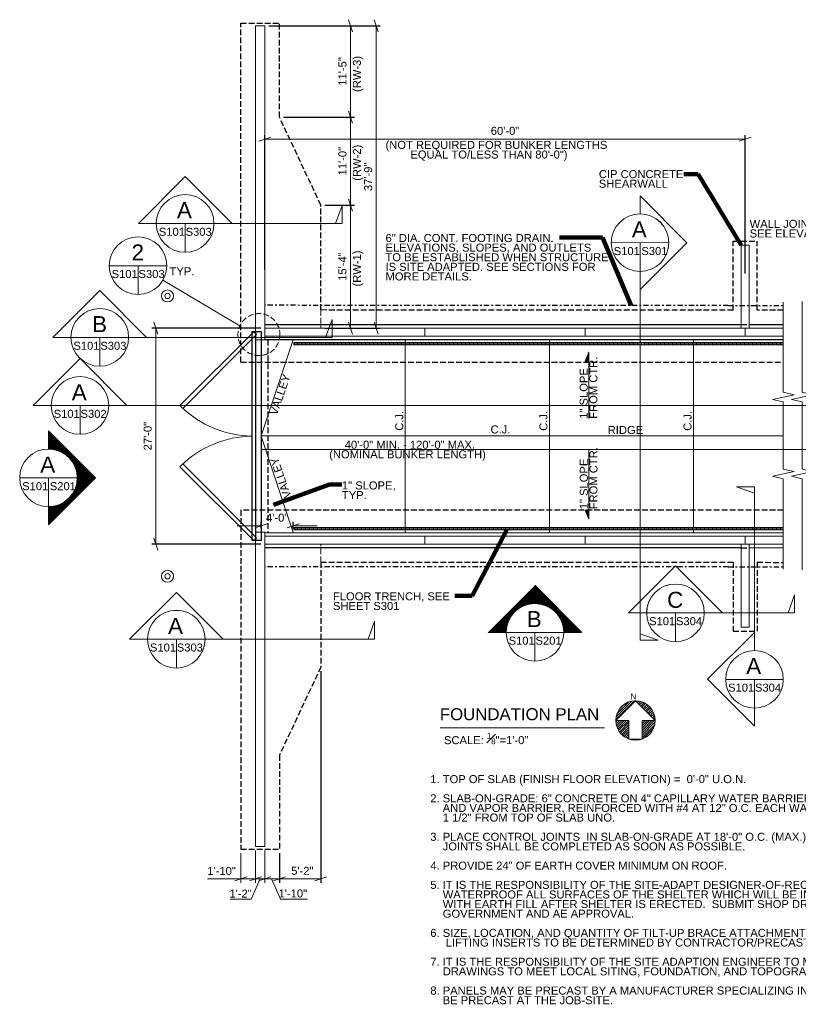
# Model space of a CAD drawing. Header units: inches. Extents: x -763 to 1097, y -304 to 1171.
# Tile 1 of 2: x -763 to 404, y -304 to 1171. Entities that reach past the tile are written whole.
import ezdxf
from ezdxf.enums import TextEntityAlignment as Align

# ---------------------------------------------------------------- set-up
doc = ezdxf.new("R2010")
doc.units = ezdxf.units.IN
doc.header["$LTSCALE"] = 20
doc.header["$MEASUREMENT"] = 0
doc.linetypes.add('DGN Style 3', pattern=[0.597286, 0.426633, -0.170653])
doc.linetypes.add('DGN Style 7', pattern=[0.853266, 0.38397, -0.170653, 0.12799, -0.170653])
for name, color, linetype, lineweight in [('G-ANNO-DIM', 1, 'Continuous', 0), ('G-ANNO-PATT', 9, 'Continuous', 0), ('G-ANNO-TEXT', 7, 'Continuous', 15), ('S-FNDN-FTNG', 48, 'Continuous', 30), ('S-FNDN-PEDS', 48, 'Continuous', 30), ('S-JNTS-CTLJ', 4, 'Continuous', 30), ('S-SLAB-EDGE', 48, 'Continuous', 30), ('S-WALL-LOAD', 3, 'Continuous', 13)]:
    doc.layers.add(name, color=color, linetype=linetype, lineweight=lineweight)
doc.styles.add("1 16 1'-0", font='arial.ttf', dxfattribs={"height": 24})
doc.styles.add("1 8 1'-0", font='arial.ttf', dxfattribs={"height": 12})
doc.styles.add('Style-WORKING', font='WORKING.shx')
doc.dimstyles.new("1 8 1'-0", dxfattribs={"dimtxt": 12, "dimasz": 18, "dimexe": 6, "dimexo": 6, "dimgap": 6, "dimtad": 1, "dimdec": 0, "dimzin": 11, "dimdsep": 46, "dimlunit": 3, "dimtxsty": "1 8 1'-0", "dimblk": '_Oblique_0.3', "dimcen": 0.09, "dimclrd": 256, "dimadec": 4, "dimazin": 3, "dimtfac": 1, "dimtdec": 0, "dimtofl": 0, "dimtmove": 0, "dimatfit": 3, "dimfxl": 1, "dimfrac": 2, "dimtolj": 1, "dimtzin": 11, "dimlwd": -1, "dimarcsym": 0})

# ---------------------------------------------------------------- blocks, each defined once
blk = doc.blocks.new('*U1')
at = {"color": 0, "linetype": 'ByBlock', "lineweight": -2}
for p, q in [((141.8326, 118.1174), (141.9729, 118.2577)), ((141.8349, 118.1371), (141.9532, 118.2554)), ((141.8414, 118.161), (141.9293, 118.2489)), ((141.8623, 118.1993), (141.891, 118.228)), ((141.9853, 118.2527), (141.9901, 118.2575)), ((141.994, 118.244), (142.0057, 118.2556)), ((142.0027, 118.2353), (142.0198, 118.2524)), ((142.0114, 118.2266), (142.0329, 118.2481)), ((142.0201, 118.2179), (142.045, 118.2428)), ((142.0288, 118.2092), (142.0563, 118.2367)), ((142.0375, 118.2005), (142.0668, 118.2297)), ((142.0462, 118.1918), (142.0765, 118.2221)), ((142.0549, 118.1831), (142.0854, 118.2136)), ((142.0636, 118.1744), (142.0937, 118.2045)), ((142.0723, 118.1657), (142.1012, 118.1946)), ((142.081, 118.157), (142.108, 118.184)), ((142.0897, 118.1483), (142.1139, 118.1725)), ((142.0984, 118.1396), (142.119, 118.1602)), ((142.1071, 118.1309), (142.1231, 118.1469)), ((141.8328, 118.1002), (141.8429, 118.1102)), ((141.8347, 118.0846), (141.8603, 118.1102)), ((141.8379, 118.0705), (141.8777, 118.1102)), ((141.8422, 118.0574), (141.8951, 118.1102)), ((141.8475, 118.0453), (141.9125, 118.1102)), ((141.8536, 118.034), (141.9299, 118.1102)), ((141.8606, 118.0235), (141.9309, 118.0938)), ((141.8682, 118.0138), (141.9309, 118.0764)), ((142.0293, 118.1053), (142.0342, 118.1102)), ((142.0293, 118.0879), (142.0516, 118.1102)), ((142.0293, 118.0705), (142.069, 118.1102)), ((142.0293, 118.0531), (142.0864, 118.1102)), ((142.0293, 118.0357), (142.1038, 118.1102)), ((142.0293, 118.0183), (142.1212, 118.1102)), ((142.0293, 118.0009), (142.1273, 118.0989)), ((142.0293, 117.9835), (142.1242, 118.0784)), ((142.1158, 118.1222), (142.126, 118.1324)), ((142.1245, 118.1135), (142.1276, 118.1166)), ((141.8767, 118.0049), (141.9309, 118.059)), ((141.8858, 117.9966), (141.9309, 118.0416)), ((141.8957, 117.9891), (141.9309, 118.0242)), ((141.9063, 117.9823), (141.9309, 118.0068)), ((142.0374, 117.9742), (142.1161, 118.0529)), ((141.9178, 117.9764), (141.9309, 117.9894)), ((141.9301, 117.9713), (141.9309, 117.972)), ((141.9434, 117.9672), (141.9473, 117.971)), ((141.9579, 117.9643), (141.9647, 117.971)), ((141.9737, 117.9627), (141.982, 117.971)), ((141.9914, 117.963), (141.9994, 117.971)), ((142.0119, 117.9661), (142.0168, 117.971))]:
    blk.add_line(p, q, dxfattribs=at)
blk = doc.blocks.new('_Oblique_0.3')
at = {"color": 0, "linetype": 'ByBlock', "lineweight": -2}
for p, q in [((0, 0), (-1, 0)), ((0.5, 0.167), (-0.5, -0.167))]:
    blk.add_line(p, q, dxfattribs=at)
blk = doc.blocks.new('*D3')
at = {"layer": 'Defpoints', "color": 0, "lineweight": 0, "transparency": 16777216}
for p in [(-395.6, 709.1), (-559, 385.1), (-395.6, 385.1)]:
    blk.add_point(p, dxfattribs=at)
at = {"layer": 'G-ANNO-DIM', "color": 0, "lineweight": -2, "transparency": 16777216}
for p, q in [((-401.6, 709.1), (-565, 709.1)), ((-401.6, 385.1), (-565, 385.1))]:
    blk.add_line(p, q, dxfattribs=at)
at = {"layer": 'G-ANNO-DIM', "transparency": 16777216}
blk.add_line((-559, 691.1), (-559, 403.1), dxfattribs=at)
at = {"layer": 'G-ANNO-DIM', "transparency": 16777216, "xscale": 18, "yscale": 18, "zscale": 18}
for p, rotation in [((-559, 709.1), 90), ((-559, 385.1), 270)]:
    blk.add_blockref('_Oblique_0.3', p, dxfattribs=dict(at, rotation=rotation))
at = {"layer": 'G-ANNO-DIM', "color": 0, "transparency": 16777216, "insert": (-571.1, 547.1), "char_height": 12, "attachment_point": 5, "rotation": 90, "style": "1 8 1'-0"}
blk.add_mtext('\\A1;27\'-0"', dxfattribs=at)
blk = doc.blocks.new('*D4')
at = {"layer": 'Defpoints', "color": 0, "lineweight": 0, "transparency": 16777216}
for p in [(324.4, 992.3), (-395.6, 790.7), (324.4, 784.7)]:
    blk.add_point(p, dxfattribs=at)
at = {"layer": 'G-ANNO-DIM', "color": 0, "lineweight": -2, "transparency": 16777216}
for p, q in [((-395.6, 796.7), (-395.6, 998.3)), ((324.4, 790.7), (324.4, 998.3))]:
    blk.add_line(p, q, dxfattribs=at)
at = {"layer": 'G-ANNO-DIM', "transparency": 16777216}
blk.add_line((-377.6, 992.3), (306.4, 992.3), dxfattribs=at)
at = {"layer": 'G-ANNO-DIM', "transparency": 16777216, "xscale": 18, "yscale": 18, "zscale": 18, "rotation": 180}
blk.add_blockref('_Oblique_0.3', (-395.6, 992.3), dxfattribs=at)
at = {"layer": 'G-ANNO-DIM', "transparency": 16777216, "xscale": 18, "yscale": 18, "zscale": 18}
blk.add_blockref('_Oblique_0.3', (324.4, 992.3), dxfattribs=at)
at = {"layer": 'G-ANNO-DIM', "color": 0, "transparency": 16777216, "insert": (-35.6, 1004.5), "char_height": 12, "attachment_point": 5, "style": "1 8 1'-0"}
blk.add_mtext('\\A1;60\'-0"', dxfattribs=at)
blk = doc.blocks.new('*D8')
at = {"layer": 'Defpoints', "color": 0, "lineweight": 0, "transparency": 16777216}
for p in [(-311.6, 893.1), (-267.1, 893.1), (-311.6, 709.1)]:
    blk.add_point(p, dxfattribs=at)
at = {"layer": 'G-ANNO-DIM', "color": 0, "lineweight": -2, "transparency": 16777216}
for p, q in [((-305.6, 893.1), (-261.1, 893.1)), ((-305.6, 709.1), (-261.1, 709.1))]:
    blk.add_line(p, q, dxfattribs=at)
at = {"layer": 'G-ANNO-DIM', "transparency": 16777216}
blk.add_line((-267.1, 727.1), (-267.1, 875.1), dxfattribs=at)
at = {"layer": 'G-ANNO-DIM', "transparency": 16777216, "xscale": 18, "yscale": 18, "zscale": 18}
for p, rotation in [((-267.1, 893.1), 90), ((-267.1, 709.1), 270)]:
    blk.add_blockref('_Oblique_0.3', p, dxfattribs=dict(at, rotation=rotation))
at = {"layer": 'G-ANNO-DIM', "color": 0, "transparency": 16777216, "insert": (-279.2, 801.1), "char_height": 12, "attachment_point": 5, "rotation": 90, "style": "1 8 1'-0"}
blk.add_mtext('\\A1;15\'-4"', dxfattribs=at)
blk = doc.blocks.new('*D6')
at = {"layer": 'Defpoints', "color": 0, "lineweight": 0, "transparency": 16777216}
for p in [(-373.6, 1025.1), (-267.1, 1025.1), (-311.6, 893.1)]:
    blk.add_point(p, dxfattribs=at)
at = {"layer": 'G-ANNO-DIM', "color": 0, "lineweight": -2, "transparency": 16777216}
for p, q in [((-367.6, 1025.1), (-261.1, 1025.1)), ((-305.6, 893.1), (-261.1, 893.1))]:
    blk.add_line(p, q, dxfattribs=at)
at = {"layer": 'G-ANNO-DIM', "transparency": 16777216}
blk.add_line((-267.1, 911.1), (-267.1, 1007.1), dxfattribs=at)
at = {"layer": 'G-ANNO-DIM', "transparency": 16777216, "xscale": 18, "yscale": 18, "zscale": 18}
for p, rotation in [((-267.1, 1025.1), 90), ((-267.1, 893.1), 270)]:
    blk.add_blockref('_Oblique_0.3', p, dxfattribs=dict(at, rotation=rotation))
at = {"layer": 'G-ANNO-DIM', "color": 0, "transparency": 16777216, "insert": (-279.2, 959.1), "char_height": 12, "attachment_point": 5, "rotation": 90, "style": "1 8 1'-0"}
blk.add_mtext('\\A1;11\'-0"', dxfattribs=at)
blk = doc.blocks.new('*D7')
at = {"layer": 'Defpoints', "color": 0, "lineweight": 0, "transparency": 16777216}
for p in [(-395.6, 1162.1), (-267.1, 1162.1), (-373.6, 1025.1)]:
    blk.add_point(p, dxfattribs=at)
at = {"layer": 'G-ANNO-DIM', "color": 0, "lineweight": -2, "transparency": 16777216}
for p, q in [((-389.6, 1162.1), (-261.1, 1162.1)), ((-367.6, 1025.1), (-261.1, 1025.1))]:
    blk.add_line(p, q, dxfattribs=at)
at = {"layer": 'G-ANNO-DIM', "transparency": 16777216}
blk.add_line((-267.1, 1043.1), (-267.1, 1144.1), dxfattribs=at)
at = {"layer": 'G-ANNO-DIM', "transparency": 16777216, "xscale": 18, "yscale": 18, "zscale": 18}
for p, rotation in [((-267.1, 1162.1), 90), ((-267.1, 1025.1), 270)]:
    blk.add_blockref('_Oblique_0.3', p, dxfattribs=dict(at, rotation=rotation))
at = {"layer": 'G-ANNO-DIM', "color": 0, "transparency": 16777216, "insert": (-279.2, 1093.6), "char_height": 12, "attachment_point": 5, "rotation": 90, "style": "1 8 1'-0"}
blk.add_mtext('\\A1;11\'-5"', dxfattribs=at)
blk = doc.blocks.new('*D9')
at = {"layer": 'Defpoints', "color": 0, "lineweight": 0, "transparency": 16777216}
for p in [(-395.6, 1162.1), (-228.6, 1162.1), (-267.1, 709.1)]:
    blk.add_point(p, dxfattribs=at)
at = {"layer": 'G-ANNO-DIM', "color": 0, "lineweight": -2, "transparency": 16777216}
for p, q in [((-389.6, 1162.1), (-222.6, 1162.1)), ((-261.1, 709.1), (-222.6, 709.1))]:
    blk.add_line(p, q, dxfattribs=at)
at = {"layer": 'G-ANNO-DIM', "transparency": 16777216}
blk.add_line((-228.6, 727.1), (-228.6, 1144.1), dxfattribs=at)
at = {"layer": 'G-ANNO-DIM', "transparency": 16777216, "xscale": 18, "yscale": 18, "zscale": 18}
for p, rotation in [((-228.6, 1162.1), 90), ((-228.6, 709.1), 270)]:
    blk.add_blockref('_Oblique_0.3', p, dxfattribs=dict(at, rotation=rotation))
at = {"layer": 'G-ANNO-DIM', "color": 0, "transparency": 16777216, "insert": (-240.7, 935.6), "char_height": 12, "attachment_point": 5, "rotation": 90, "style": "1 8 1'-0"}
blk.add_mtext('\\A1;37\'-9"', dxfattribs=at)
blk = doc.blocks.new('*D10')
at = {"layer": 'Defpoints', "color": 0, "lineweight": 0, "transparency": 16777216}
for p in [(-311.6, 201.1), (-373.6, -71.9), (-311.6, -116.5)]:
    blk.add_point(p, dxfattribs=at)
at = {"layer": 'G-ANNO-DIM', "color": 0, "lineweight": -2, "transparency": 16777216}
for p, q in [((-311.6, 195.1), (-311.6, -122.5)), ((-373.6, -77.9), (-373.6, -122.5))]:
    blk.add_line(p, q, dxfattribs=at)
at = {"layer": 'G-ANNO-DIM', "transparency": 16777216}
blk.add_line((-355.6, -116.5), (-329.6, -116.5), dxfattribs=at)
at = {"layer": 'G-ANNO-DIM', "transparency": 16777216, "xscale": 18, "yscale": 18, "zscale": 18, "rotation": 180}
blk.add_blockref('_Oblique_0.3', (-373.6, -116.5), dxfattribs=at)
at = {"layer": 'G-ANNO-DIM', "transparency": 16777216, "xscale": 18, "yscale": 18, "zscale": 18}
blk.add_blockref('_Oblique_0.3', (-311.6, -116.5), dxfattribs=at)
at = {"layer": 'G-ANNO-DIM', "color": 0, "transparency": 16777216, "insert": (-339.4, -104.4), "char_height": 12, "attachment_point": 5, "style": "1 8 1'-0"}
blk.add_mtext('\\A1;5\'-2"', dxfattribs=at)
blk = doc.blocks.new('*D11')
at = {"layer": 'Defpoints', "color": 0, "lineweight": 0, "transparency": 16777216}
for p in [(-401.1, 412.7), (-401.1, 403.1), (-353.1, 402.6)]:
    blk.add_point(p, dxfattribs=at)
at = {"layer": 'G-ANNO-DIM', "color": 0, "lineweight": -2, "transparency": 16777216}
for p, q in [((-401.1, 409.1), (-401.1, 418.7)), ((-353.1, 408.6), (-353.1, 418.7))]:
    blk.add_line(p, q, dxfattribs=at)
at = {"layer": 'G-ANNO-DIM', "transparency": 16777216}
for p, q in [((-419.1, 412.7), (-437.1, 412.7)), ((-335.1, 412.7), (-317.1, 412.7))]:
    blk.add_line(p, q, dxfattribs=at)
at = {"layer": 'G-ANNO-DIM', "transparency": 16777216, "xscale": 18, "yscale": 18, "zscale": 18}
blk.add_blockref('_Oblique_0.3', (-401.1, 412.7), dxfattribs=at)
at = {"layer": 'G-ANNO-DIM', "transparency": 16777216, "xscale": 18, "yscale": 18, "zscale": 18, "rotation": 180}
blk.add_blockref('_Oblique_0.3', (-353.1, 412.7), dxfattribs=at)
at = {"layer": 'G-ANNO-DIM', "color": 0, "transparency": 16777216, "insert": (-377.1, 424.8), "char_height": 12, "attachment_point": 5, "style": "1 8 1'-0"}
blk.add_mtext('\\A1;4\'-0"', dxfattribs=at)

msp = doc.modelspace()

# ---------------------------------------------------------------- hatches: boundary and pattern name
at = {"layer": 'G-ANNO-PATT'}
h = msp.add_hatch(dxfattribs=at)
h.set_pattern_fill('HATCH', color=256, style=0, pattern_type=2)
h.set_pattern_definition([(90, (361.1844, 685.3806), (-2, 1e-16), [])])
h.paths.add_polyline_path([(-352.1, 684.1), (381.5, 684.1), (381.5, 687.6), (-352.1, 687.6)])
h = msp.add_hatch(dxfattribs=at)
h.set_pattern_fill('HATCH', color=256, style=0, pattern_type=2)
h.set_pattern_definition([(90, (361.1844, 407.8806), (-2, 1e-16), [])])
h.paths.add_polyline_path([(-352.1, 406.6), (381.5, 406.6), (381.5, 410.1), (-352.1, 410.1)])
at = {"layer": 'G-ANNO-TEXT'}
h = msp.add_hatch(dxfattribs=at)
h.set_pattern_fill('HATCH', color=256, style=0, pattern_type=2)
h.set_pattern_definition([(135, (89.17376, 666.57432), (-0.04175826, -0.04175826), [])])
h.paths.add_polyline_path([(89.9, 673.1), (84.7, 659.6), (89.9, 659.6)])
h = msp.add_hatch(dxfattribs=at)
h.set_pattern_fill('HATCH', color=256, style=0, pattern_type=2)
h.set_pattern_definition([(315, (-657.88822, 389.15454), (0.05567773, 0.05567773), [])])
h.paths.add_polyline_path([(-719.8, 527.8, -1), (-719.8, 441.3), (-719.8, 414.4), (-649.5, 484.6), (-719.8, 554.8)])
at = {"layer": 'G-ANNO-TEXT', "extrusion": (0, 0, -1)}
h = msp.add_hatch(dxfattribs=at)
h.set_pattern_fill('HATCH', color=256, style=0, pattern_type=2)
h.set_pattern_definition([(315, (-89.17376, 415.834775), (0.04175826, 0.04175826), [])])
h.paths.add_polyline_path([(-89.9, 422.8), (-84.7, 436.3), (-89.9, 436.3)])
h = msp.add_hatch(dxfattribs=at)
h.set_pattern_fill('HATCH', color=256, style=0, pattern_type=2)
h.set_pattern_definition([(45, (86.10554, 314.91229), (-0.05567773, 0.05567773), [])])
h.paths.add_polyline_path([(-52.5, 253, -1), (33.9, 253), (60.8, 253), (-9.4, 323.3), (-79.6, 253)])

# ---------------------------------------------------------------- linework, layer by layer
at = {"layer": 'G-ANNO-DIM'}
for p, q in [((-401.1, 544.1), (-401.1, 524.1)), ((-401.1, 527.1), (709.7, 527.1)), ((-401.1, 424.3), (-401.1, 410.9)), ((-132.8, 110.1), (113.3, 110.1)), ((-431.6, -77.9), (-431.6, -122.5)), ((-409.6, -73.9), (-409.6, -122.5)), ((-395.6, -73.9), (-395.6, -122.5)), ((-373.6, -77.9), (-373.6, -122.5)), ((-481.4, -116.5), (-431.6, -116.5)), ((-440.6, -119.5), (-422.6, -113.5)), ((-431.6, -116.5), (-409.6, -116.5)), ((-400.6, -113.5), (-418.6, -119.5)), ((-418.6, -119.5), (-400.6, -113.5)), ((-417.2, -116.5), (-409.6, -116.5)), ((-409.6, -116.5), (-395.6, -116.5)), ((-386.6, -113.5), (-404.6, -119.5)), ((-404.6, -119.5), (-386.6, -113.5)), ((-373.6, -116.5), (-395.6, -116.5)), ((-364.6, -113.5), (-382.6, -119.5)), ((-324, -116.5), (-373.6, -116.5))]:
    msp.add_line(p, q, dxfattribs=at)
at = {"layer": 'G-ANNO-DIM', "flags": 128}
for points in [[(-402.6, -116.5), (-415.9, -146.9), (-447.3, -146.9)], [(-385.5, -116.5), (-372.2, -146.9), (-331.5, -146.9)]]:
    msp.add_lwpolyline(points, dxfattribs=at)
at = {"layer": 'G-ANNO-DIM'}
msp.add_solid([(-392.1, 525.6), (-401.1, 527.1), (-392.1, 528.6)], dxfattribs=at)
at = {"layer": 'G-ANNO-PATT'}
for points in [[(-352.1, 687.6), (381.5, 687.6), (381.5, 684.1), (-352.1, 684.1)], [(-352.1, 684.1), (381.5, 684.1), (381.5, 687.6), (-352.1, 687.6)], [(-352.1, 406.6), (381.5, 406.6), (381.5, 410.1), (-352.1, 410.1)]]:
    msp.add_3dface(points, dxfattribs=at)
at = {"layer": 'G-ANNO-TEXT', "color": 7, "linetype": 'Continuous', "lineweight": 0}
for p, q in [((-289.5, 865.8, 7), (-279.9, 892.9, 7)), ((-279.9, 892.9, 7), (-279.9, 865.8, 7)), ((-471.8, 865.8, 7), (-279.9, 865.8, 7)), ((-279.9, 865.8, 7), (-289.5, 865.8, 7)), ((166.9, 793.7, 7), (166.8, 241.4, 7)), ((-304.5, 695, 7), (-294.9, 722.1, 7)), ((-294.9, 722.1, 7), (-294.9, 695, 7)), ((-642.9, 695), (-294.9, 695)), ((-294.9, 695, 7), (-304.5, 695, 7)), ((-629.3, 593, 7), (906.5, 593, 7)), ((338.3, 461.6, 7), (311.2, 471.1, 7)), ((311.2, 471.1, 7), (338.3, 471.1, 7)), ((338.3, 225.8, 7), (338.3, 471.1, 7)), ((338.3, 471.1, 7), (338.3, 461.6, 7)), ((388.9, 282.2, -7), (398.4, 309.3, -7)), ((398.4, 309.3, -7), (398.4, 282.2, -7)), ((263.1, 282.2, -7), (398.4, 282.2, -7)), ((398.4, 282.2, -7), (388.9, 282.2, -7)), ((-240.7, 242.8, 7), (-231.1, 269.9, 7)), ((-231.1, 269.9, 7), (-231.1, 242.8, 7)), ((166.8, 250.9, 7), (193.9, 241.4, 7)), ((-485, 242.8, 7), (-231.1, 242.8, 7)), ((-231.1, 242.8, 7), (-240.7, 242.8, 7)), ((193.9, 241.4, 7), (166.8, 241.4, 7)), ((159.9, 150.5, 0), (130.4, 121, 0)), ((189.4, 121, 0), (159.9, 150.5, 0)), ((130.4, 121, 0), (150, 121, 0)), ((150, 121, 0), (150, 93.2, 0)), ((169.7, 121, 0), (169.7, 93.2, 0)), ((169.7, 121, 0), (189.4, 121, 0)), ((150, 93.2, 0), (169.7, 93.2, 0))]:
    msp.add_line(p, q, dxfattribs=at)
at = {"layer": 'G-ANNO-TEXT'}
for p, q in [((-558.2, 865.8, 7), (-471.8, 865.8, 7)), ((-515, 865.8, 7), (-515, 822.5, 7)), ((166.9, 793.7, 7), (166.8, 836.9, 7)), ((-628.9, 802.5), (-542.4, 802.5)), ((-585.6, 802.5), (-585.6, 759.3)), ((-433, 712.5), (-548.3, 780.7)), ((-155.6, 697.1), (-155.6, 709.1)), ((84.4, 697.1), (84.4, 709.1)), ((324.4, 697.1), (324.4, 709.1)), ((-686.2, 695, 7), (-599.7, 695, 7)), ((-642.9, 695, 7), (-642.9, 651.7, 7)), ((-352.1, 687.6), (-352.1, 684.1)), ((381.5, 687.6), (-352.1, 687.6)), ((381.5, 684.1), (-352.1, 684.1)), ((-185.1, 691.6), (-185.1, 687.6)), ((-185.1, 684.1), (-185.1, 410.1)), ((30.9, 691.6), (30.9, 687.6)), ((30.9, 684.1), (30.9, 410.1)), ((246.9, 691.6), (246.9, 687.6)), ((246.9, 684.1), (246.9, 410.1)), ((89.9, 673.1), (89.9, 573.4)), ((-715.8, 593, 7), (-629.3, 593, 7)), ((-672.6, 593, 7), (-672.6, 549.7, 7)), ((-719.8, 527.8, 7), (-719.8, 554.8, 7)), ((-719.8, 554.8, 7), (-649.5, 484.6, 7)), ((381.5, 547.3), (-401, 547.3)), ((89.9, 422.8), (89.9, 527.3)), ((-763, 484.6, 7), (-676.5, 484.6, 7)), ((-719.8, 441.3, 7), (-719.8, 484.6, 7)), ((-719.8, 414.4, 7), (-649.5, 484.6, 7)), ((-719.8, 441.5, 7), (-719.8, 414.4, 7)), ((-352.1, 406.6), (-352.1, 410.1)), ((381.5, 410.1), (-352.1, 410.1)), ((381.5, 406.6), (-352.1, 406.6)), ((-185.1, 406.6), (-185.1, 402.6)), ((30.9, 406.6), (30.9, 402.6)), ((246.9, 406.6), (246.9, 402.6)), ((-155.6, 385.1), (-155.6, 397.1)), ((84.4, 385.1), (84.4, 397.1)), ((324.4, 385.1), (324.4, 397.1)), ((9.3, 296.3, 7), (9.3, 323.3, 7)), ((176.6, 282.2, -7), (263.1, 282.2, -7)), ((219.9, 282.2, -7), (219.9, 239, -7)), ((-33.9, 253, 7), (52.5, 253, 7)), ((9.3, 209.8, 7), (9.3, 253, 7)), ((-571.5, 242.8, 7), (-485, 242.8, 7)), ((-528.2, 242.8, 7), (-528.2, 199.5, 7)), ((295, 182.6, 7), (381.5, 182.6, 7)), ((338.3, 139.4, 7), (338.3, 182.6, 7))]:
    msp.add_line(p, q, dxfattribs=at)
at = {"layer": 'G-ANNO-TEXT', "linetype": 'Continuous'}
msp.add_line((123.2, 837.1, 7), (210, 837, 7), dxfattribs=at)
at = {"layer": 'G-ANNO-TEXT', "linetype": 'DGN Style 3'}
for p, q in [((-311.6, 736.1), (-311.6, 709.1)), ((-311.6, 358.1), (-311.6, 385.1))]:
    msp.add_line(p, q, dxfattribs=at)
at = {"layer": 'G-ANNO-TEXT', "flags": 128}
for points, elevation in [([(-471.8, 865.8), (-444.7, 865.8), (-514.9, 936), (-585.1, 865.8), (-558.2, 865.8, -1), (-471.8, 865.8)], 7), ([(166.8, 793.8), (166.8, 766.8), (237, 836.9), (166.8, 907.1), (166.8, 880.2, -1), (166.8, 793.8)], 7), ([(-599.7, 695), (-572.7, 695), (-642.9, 765.2), (-713.1, 695), (-686.2, 695, -1), (-599.7, 695)], 7), ([(-629.3, 593), (-602.3, 593), (-672.5, 663.2), (-742.7, 593), (-715.8, 593, -1), (-629.3, 593)], 7), ([(263.1, 282.2), (290.1, 282.2), (219.9, 352.5), (149.7, 282.2), (176.6, 282.2, -1), (263.1, 282.2)], -7), ([(-485, 242.8), (-458, 242.8), (-528.2, 313), (-598.4, 242.8), (-571.5, 242.8, -1), (-485, 242.8)], 7), ([(338.3, 225.8), (338.3, 252.9), (268, 182.7), (338.3, 112.5), (338.3, 139.4, -1), (338.3, 225.8)], 7)]:
    msp.add_lwpolyline(points, format="xyb", dxfattribs=dict(at, elevation=elevation))
for points in [[(381.5, 747.9), (381.5, 633.3), (381.5, 612.8), (397.5, 609.2), (365.5, 601.9), (381.5, 598.3), (381.5, 525.5)], [(409.5, 748.9), (409.5, 633.3), (409.5, 612.8), (425.5, 609.2), (393.5, 601.9), (409.5, 598.3), (409.5, 525.5)], [(-412.3, 703.6), (-523, 593), (-518.7, 588.7), (-408.1, 699.4), (-412.3, 703.6)], [(89.9, 659.6), (84.7, 659.6), (89.9, 673.1)], [(381.5, 525.5), (381.5, 518.3), (381.5, 497.8), (397.5, 494.2), (365.5, 486.9), (381.5, 483.3), (381.5, 347.6)], [(409.5, 525.5), (409.5, 518.3), (409.5, 497.8), (425.5, 494.2), (393.5, 486.9), (409.5, 483.3), (409.5, 346.6)], [(-412.3, 390.6), (-523, 501.3), (-518.7, 505.5), (-408.1, 394.9), (-412.3, 390.6)], [(89.9, 436.3), (84.7, 436.3), (89.9, 422.8)]]:
    msp.add_lwpolyline(points, dxfattribs=at)
msp.add_lwpolyline([(-353.1, 691.6), (-401, 547.3, 0.159188), (-401, 547), (-353.1, 402.6)], format="xyb", dxfattribs=at)
at = {"layer": 'G-ANNO-TEXT', "extrusion": (0, 0, -1)}
for centre, radius in [((515, 865.8, -7), 43.2), ((585.6, 802.5), 43.2), ((541.5, 757.2, 7), 9), ((541.5, 757.2, 7), 4), ((642.9, 695, -7), 43.2), ((672.6, 593, -7), 43.2), ((-219.9, 282.2, 7), 43.2), ((528.2, 242.8, -7), 43.2)]:
    msp.add_circle(centre, radius, dxfattribs=at)
at = {"layer": 'G-ANNO-TEXT'}
for centre, radius in [((166.8, 836.9, 7), 43.2), ((-719.8, 484.6, 7), 43.2), ((-541.5, 337.1, -7), 9), ((-541.5, 337.1, -7), 4), ((9.3, 253, 7), 43.2), ((338.3, 182.6, 7), 43.2)]:
    msp.add_circle(centre, radius, dxfattribs=at)
at = {"layer": 'G-ANNO-TEXT', "linetype": 'DGN Style 3'}
msp.add_circle((-404.4, 699.2), 31.5, dxfattribs=at)
at = {"layer": 'G-ANNO-TEXT', "color": 7, "linetype": 'Continuous', "lineweight": 0}
msp.add_circle((159.9, 121, 0), 29.5, dxfattribs=at)
at = {"layer": 'G-ANNO-TEXT', "extrusion": (0, 0, -1)}
msp.add_arc((412.3, 703.6), 156.5, 271.0049, 313.9951, dxfattribs=at)
at = {"layer": 'G-ANNO-TEXT'}
msp.add_arc((-412.3, 390.6), 156.5, 91.0049, 133.9951, dxfattribs=at)
for points in [[(89.9, 673.1), (84.7, 659.6), (89.9, 659.6)], [(89.9, 422.8), (84.7, 436.3), (89.9, 436.3)]]:
    msp.add_3dface(points, dxfattribs=at)
at = {"layer": 'S-FNDN-FTNG', "linetype": 'DGN Style 3'}
for p, q in [((-431.6, 658.1), (-431.6, 1166.1)), ((-431.6, 1166.1), (-373.6, 1166.1)), ((-373.6, 1025.1), (-373.6, 1166.1)), ((-311.6, 893.1), (-373.6, 1025.1)), ((-311.6, 736.1), (-311.6, 893.1)), ((306.4, 736), (306.4, 839.3)), ((306.4, 839.3), (342.4, 839.3)), ((342.4, 736), (342.4, 839.3)), ((318.4, 714.5), (330.4, 714.5)), ((-391.1, 691.6), (-391.1, 402.6)), ((-431.6, 436.1), (-431.6, -71.9)), ((318.4, 379.5), (330.4, 379.5)), ((-311.6, 358.1), (-311.6, 201.1)), ((306.4, 358.3), (306.4, 255)), ((342.4, 358.3), (342.4, 255)), ((306.4, 255), (342.4, 255)), ((-311.6, 201.1), (-373.6, 69.1)), ((-373.6, 69.1), (-373.6, -71.9)), ((-431.6, -71.9), (-373.6, -71.9))]:
    msp.add_line(p, q, dxfattribs=at)
at = {"layer": 'S-FNDN-FTNG', "linetype": 'DGN Style 3', "flags": 128}
for points in [[(306.4, 736), (-311.6, 736.1)], [(381.5, 735.9), (342.4, 736)], [(-431.6, 658.1), (381.5, 657.9)], [(381.5, 435.9), (-431.6, 436.1)], [(-311.6, 358.1), (306.4, 358)], [(342.4, 358), (381.5, 357.9)]]:
    msp.add_lwpolyline(points, dxfattribs=at)
at = {"layer": 'S-FNDN-PEDS', "flags": 128}
for points in [[(-395.6, 714.6), (318.4, 714.5)], [(330.4, 714.5), (381.5, 714.4)], [(381.5, 691.4), (-395.6, 691.6)], [(-395.6, 402.6), (381.5, 402.4)], [(318.4, 379.5), (-395.6, 379.6)], [(381.5, 379.4), (330.4, 379.5)]]:
    msp.add_lwpolyline(points, dxfattribs=at)
at = {"layer": 'S-JNTS-CTLJ', "linetype": 'DGN Style 7', "flags": 128}
for points in [[(298.9, 743), (-395.6, 743.1)], [(298.9, 743), (381.5, 743)], [(298.9, 351), (-395.6, 351.1)], [(298.9, 351), (381.5, 351.2)]]:
    msp.add_lwpolyline(points, dxfattribs=at)
at = {"layer": 'S-SLAB-EDGE'}
for p, q in [((-415.1, 703.6), (-415.1, 390.6)), ((-401.1, 703.6), (-415.1, 703.6)), ((-409.6, 703.6), (-409.6, 390.6)), ((-401.1, 703.6), (-401.1, 390.6)), ((-401.1, 390.6), (-415.1, 390.6))]:
    msp.add_line(p, q, dxfattribs=at)
at = {"layer": 'S-WALL-LOAD'}
for p, q in [((-409.6, 703.6), (-409.6, 1162.1)), ((-409.6, 1162.1), (-395.6, 1162.1)), ((-395.6, 691.2), (-395.6, 1162.1)), ((318.4, 709.1), (318.4, 833.3)), ((318.4, 833.3), (330.4, 833.3)), ((330.4, 709.1), (330.4, 833.3)), ((-395.6, 697.1), (381.5, 697.1)), ((-409.6, 691.2), (-395.6, 691.2)), ((-409.6, 403.1), (-409.6, -67.9)), ((-409.6, 403.1), (-395.6, 403.1)), ((-395.6, 403.1), (-395.6, -67.9)), ((381.5, 397.1), (-395.6, 397.1)), ((318.4, 385.1), (318.4, 261)), ((330.4, 385.1), (330.4, 261)), ((318.4, 261), (330.4, 261)), ((-409.6, -67.9), (-395.6, -67.9))]:
    msp.add_line(p, q, dxfattribs=at)
at = {"layer": 'S-WALL-LOAD', "flags": 128}
for points in [[(381.5, 709.1), (-395.6, 709.1)], [(-395.6, 385.1), (381.5, 385.1)]]:
    msp.add_lwpolyline(points, dxfattribs=at)

# ---------------------------------------------------------------- block references
at = {"layer": 'G-ANNO-TEXT', "color": 7, "linetype": 'Continuous', "lineweight": 0, "xscale": 199.82954172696, "yscale": 199.82954172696, "zscale": 199.82954172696}
msp.add_blockref('*U1', (-28211.9, -23480.9, 0), dxfattribs=at)

# ---------------------------------------------------------------- texts
at = {"layer": 'G-ANNO-DIM', "color": 7, "linetype": 'Continuous', "style": "1 8 1'-0"}
for s, p in [('1\'-10"', (-460.4, -104.5)), ('1\'-2"', (-432, -138.5)), ('1\'-10"', (-353.6, -138.2))]:
    msp.add_text(s, height=12, dxfattribs=at).set_placement(p, align=Align.MIDDLE_CENTER)
at = {"layer": 'G-ANNO-DIM', "color": 7, "linetype": 'Continuous', "char_height": 12, "line_spacing_factor": 0.72, "style": "1 8 1'-0"}
for s, insert, attachment_point, rotation in [('(RW-3)', (-255.8, 1062.8), 4, 90), ('(RW-2)', (-255.8, 929.8), 4, 90), ('(RW-1)', (-255.8, 771.3), 4, 90), ('1" SLOPE\\PFROM CTR.', (76.3, 573.1), 1, 90), ('VALLEY', (-388.9, 581.4), 1, 70.953), ('C.J.', (-200.1, 555.1), 1, 90), ('C.J.', (15.9, 555.1), 1, 90), ('C.J.', (231.9, 555.1), 1, 90), ('1" SLOPE\\PFROM CTR.', (76.5, 437.5), 1, 90), ('VALLEY', (-367, 452.5), 1, 109.047)]:
    msp.add_mtext(s, dxfattribs=dict(at, insert=insert, attachment_point=attachment_point, rotation=rotation))
for s, insert, attachment_point in [('(NOT REQUIRED FOR BUNKER LENGTHS \\P        EQUAL TO/LESS THAN 80\'-0")', (-214.7, 974.5), 4), ('CIP CONCRETE\\PSHEARWALL', (105, 945.7), 1), ('WALL JOINT, TYP.\\PSEE ELEVATIONS', (331, 871.2), 1), ('6" DIA. CONT. FOOTING DRAIN. \\PELEVATIONS, SLOPES, AND OUTLETS \\PTO BE ESTABLISHED WHEN STRUCTURE\\PIS SITE ADAPTED. SEE SECTIONS FOR\\PMORE DETAILS.', (-214.7, 850), 1), ('TYP.', (-538.4, 800.1), 1), ('C.J.', (-57.3, 563.1), 1), ('RIDGE', (118.3, 562.3), 1), ('     40\'-0" MIN. - 120\'-0" MAX.\\P(NOMINAL BUNKER LENGTH)', (-299.1, 540.2), 1), ('1" SLOPE,\\PTYP.', (-280.1, 479.2), 1), ('FLOOR TRENCH, SEE\\PSHEET S301', (-293.5, 313), 1)]:
    msp.add_mtext(s, dxfattribs=dict(at, insert=insert, attachment_point=attachment_point))
at = {"layer": 'G-ANNO-TEXT', "color": 7, "linetype": 'Continuous', "lineweight": 0}
for s, height, style, p in [('A', 24, "1 16 1'-0", (-527.3, 897.7, 7)), ('S101', 12, "1 8 1'-0", (-554.5, 859.3, 7)), ('S303', 12, "1 8 1'-0", (-514.3, 859.3, 7)), ('2', 24, "1 16 1'-0", (-595.3, 834.4)), ('S101', 12, "1 8 1'-0", (-625.2, 796.1)), ('S303', 12, "1 8 1'-0", (-584.9, 796.1)), ('B', 24, "1 16 1'-0", (-654.4, 726.9, 7)), ('S101', 12, "1 8 1'-0", (-682.5, 688.5, 7)), ('S303', 12, "1 8 1'-0", (-642.2, 688.5, 7)), ('A', 24, "1 16 1'-0", (-684.9, 624.9, 7)), ('S101', 12, "1 8 1'-0", (-712.1, 586.5, 7)), ('S302', 12, "1 8 1'-0", (-671.8, 586.5, 7)), ('A', 24, "1 16 1'-0", (-732.1, 516.5, 7)), ('S101', 12, "1 8 1'-0", (-759.3, 478.1, 7)), ('S201', 12, "1 8 1'-0", (-717.9, 478.1, 7)), ('C', 24, "1 16 1'-0", (207.3, 313.8, -7)), ('B', 24, "1 16 1'-0", (-3, 285, 7)), ('A', 24, "1 16 1'-0", (-540.6, 274.7, 7)), ('S101', 12, "1 8 1'-0", (180.3, 275.8, -7)), ('S304', 12, "1 8 1'-0", (220.6, 275.8, -7)), ('S101', 12, "1 8 1'-0", (-567.8, 236.3, 7)), ('S303', 12, "1 8 1'-0", (-527.5, 236.3, 7)), ('S101', 12, "1 8 1'-0", (-30.2, 246.6, 7)), ('S201', 12, "1 8 1'-0", (10.1, 246.6, 7)), ('A', 24, "1 16 1'-0", (325.9, 214.6, 7)), ('S101', 12, "1 8 1'-0", (298.7, 176.2, 7)), ('S304', 12, "1 8 1'-0", (339, 176.2, 7))]:
    msp.add_text(s, height=height, dxfattribs=dict(at, style=style)).set_placement(p, align=Align.TOP_LEFT)
for s, height, style, p in [('A', 24, "1 16 1'-0", (154.4, 868.8, 7)), ('S101', 12, "1 8 1'-0", (127.3, 830.4, 7)), ('S301', 12, "1 8 1'-0", (168.7, 830.4, 7))]:
    msp.add_text(s, height=height, rotation=0.1097, dxfattribs=dict(at, style=style)).set_placement(p, align=Align.TOP_LEFT)
at = {"layer": 'G-ANNO-TEXT', "color": 7, "linetype": 'Continuous', "lineweight": 13, "style": "1 16 1'-0"}
msp.add_text('FOUNDATION PLAN', height=18, dxfattribs=at).set_placement((-133.3, 139.4, 0), align=Align.TOP_LEFT)
at = {"layer": 'G-ANNO-TEXT', "color": 7, "linetype": 'Continuous', "lineweight": 0, "attachment_point": 1}
for s, insert, char_height, line_spacing_factor, style in [('\\fArial|b0|i0|c00|p39;N', (152.4, 161.4, 0), 8.504, 0.6, 'Style-WORKING'), ('SCALE: {\\H0.7x;\\A1;\\S1#8;}"=1\'-0"', (-127.1, 102.3, 0), 12, 0.96, "1 8 1'-0")]:
    msp.add_mtext(s, dxfattribs=dict(at, insert=insert, char_height=char_height, line_spacing_factor=line_spacing_factor, style=style))
at = {"layer": 'G-ANNO-TEXT', "color": 7, "insert": (-147.6, 39.1, 0), "char_height": 12, "attachment_point": 1, "line_spacing_factor": 0.72, "style": "1 8 1'-0"}
msp.add_mtext('1. TOP OF SLAB (FINISH FLOOR ELEVATION) =  0\'-0" U.O.N.\\P\\P2. SLAB-ON-GRADE: 6" CONCRETE ON 4" CAPILLARY WATER BARRIER\\P    AND VAPOR BARRIER, REINFORCED WITH #4 AT 12" O.C. EACH WAY SUPPORTED\\P    1 1/2" FROM TOP OF SLAB UNO.\\P\\P3. PLACE CONTROL JOINTS  IN SLAB-ON-GRADE AT 18\'-0" O.C. (MAX.).  CONTROL\\P    JOINTS SHALL BE COMPLETED AS SOON AS POSSIBLE. \\P\\P4. PROVIDE 24" OF EARTH COVER MINIMUM ON ROOF.\\P\\P5. IT IS THE RESPONSIBILITY OF THE SITE-ADAPT DESIGNER-OF-RECORD TO\\P    WATERPROOF ALL SURFACES OF THE SHELTER WHICH WILL BE IN CONTACT\\P    WITH EARTH FILL AFTER SHELTER IS ERECTED.  SUBMIT SHOP DRAWINGS FOR \\P    GOVERNMENT AND AE APPROVAL.  \\P\\P6. SIZE, LOCATION, AND QUANTITY OF TILT-UP BRACE ATTACHMENT POINTS AND\\P     LIFTING INSERTS TO BE DETERMINED BY CONTRACTOR/PRECAST MANF..\\P\\P7. IT IS THE RESPONSIBILITY OF THE SITE ADAPTION ENGINEER TO MODIFY THESE\\P    DRAWINGS TO MEET LOCAL SITING, FOUNDATION, AND TOPOGRAPHIC  CONDITIONS.\\P\\P8. PANELS MAY BE PRECAST BY A MANUFACTURER SPECIALIZING IN PRECAST OR MAY\\P    BE PRECAST AT THE JOB-SITE.', dxfattribs=at)

# ---------------------------------------------------------------- dimensions: what is measured, and where the dimension line sits
at = {"layer": 'G-ANNO-DIM'}
for base, p1, p2, angle, picture, middle in [((-267.1, 1162.1), (-373.6, 1025.1), (-395.6, 1162.1), 90, '*D7', (-279.2, 1093.6)), ((-228.6, 1162.1), (-267.1, 709.1), (-395.6, 1162.1), 90, '*D9', (-240.7, 935.6)), ((-267.1, 1025.1), (-311.6, 893.1), (-373.6, 1025.1), 90, '*D6', (-279.2, 959.1)), ((-267.1, 893.1), (-311.6, 709.1), (-311.6, 893.1), 90, '*D8', (-279.2, 801.1)), ((-559, 385.1), (-395.6, 709.1), (-395.6, 385.1), 270, '*D3', (-571.1, 547.1)), ((-401.1, 412.7), (-353.1, 402.6), (-401.1, 403.1), 180, '*D11', (-377.1, 424.8))]:
    dim = msp.add_linear_dim(base=base, p1=p1, p2=p2, angle=angle, dimstyle="1 8 1'-0", dxfattribs=at)
    dim.commit()
    dim.dimension.update_dxf_attribs({"geometry": picture, "text_midpoint": middle})
dim = msp.add_linear_dim(base=(324.4, 992.3), p1=(-395.6, 790.7), p2=(324.4, 784.7), dimstyle="1 8 1'-0", dxfattribs=at)
dim.commit()
dim.dimension.update_dxf_attribs({"geometry": '*D4', "text_midpoint": (-35.6, 1004.5)})
dim = msp.add_linear_dim(base=(-311.6, -116.5), p1=(-373.6, -71.9), p2=(-311.6, 201.1), dimstyle="1 8 1'-0", dxfattribs=at)
dim.commit()
dim.dimension.update_dxf_attribs({"geometry": '*D10', "text_midpoint": (-339.4, -116.5), "dimtype": 160})

# ---------------------------------------------------------------- leaders
at = {"layer": 'G-ANNO-TEXT'}
for points in [[(318.4, 833.3), (254.1, 939.7), (232.4, 939.7)], [(153.5, 743), (110.3, 844.6), (46.1, 844.6)], [(-382.8, 444.1), (-298.7, 474.6), (-280.2, 474.6)], [(-33.1, 406.6), (-85, 307.7), (-110.9, 307.7)]]:
    msp.add_leader(points, dimstyle="1 8 1'-0", override={"dimgap": 12, "dimclrd": 0, "dimlwd": 65534}, dxfattribs=at)

doc.saveas('drawing.dxf')
